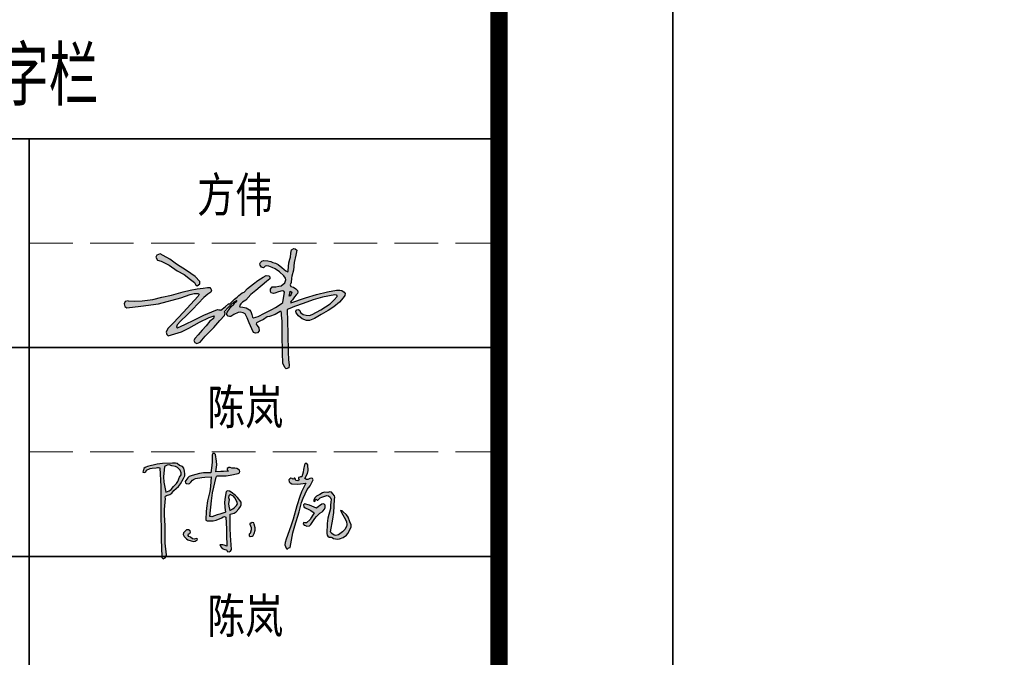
# Model space of a CAD drawing. Extents: x 1109697 to 1467097, y -139975 to 53891.
# Tile 140 of 256: x 1274142 to 1279801, y -120853 to -117189. Entities that reach past the tile are written whole.
import ezdxf

# ---------------------------------------------------------------- set-up
doc = ezdxf.new("R2010")
doc.units = 0
doc.header["$LTSCALE"] = 1000
doc.header["$MEASUREMENT"] = 0
doc.linetypes.add('DASH', pattern=[0.35, 0.25, -0.1])
for name, color, linetype in [('A-ANNO-TEXT', 7, 'Continuous'), ('PUB_TEXT', 7, 'Continuous'), ('PUB_TITLE', 4, 'Continuous')]:
    doc.layers.add(name, color=color, linetype=linetype)
doc.layers.add('不打印线', color=254, linetype='DASH', lineweight=0, plot=False)
doc.layers.add('图框', color=4, linetype='Continuous', lineweight=35)
doc.styles.add('-黑体', font='simhei.ttf', dxfattribs={"width": 0.8})
doc.styles.get("Standard").update_dxf_attribs({"font": 'gbenor.shx', "bigfont": 'gbcbig.shx'})

# ---------------------------------------------------------------- blocks, each defined once
blk = doc.blocks.new('陈岚')
h = blk.add_hatch(color=256)
h.paths.add_polyline_path([(-3.976, 1.115), (-3.926, 1.233), (-3.919, 1.31), (-3.948, 1.435), (-3.991, 1.559), (-4.054, 1.625), (-4.177, 1.671), (-4.289, 1.741), (-4.366, 1.759), (-4.497, 1.747), (-4.936, 1.709), (-5.158, 1.666), (-5.58, 1.539), (-5.645, 1.504), (-5.677, 1.483), (-5.733, 1.435), (-5.745, 1.368), (-5.75, 1.335), (-5.761, 1.268), (-5.692, 1.257), (-5.632, 1.297), (-5.615, 1.365), (-5.457, 1.448), (-5.368, 1.477), (-5.191, 1.504), (-5.132, 1.517), (-5.098, 1.517), (-5.039, 1.504), (-4.944, 0.696), (-4.909, 0.289), (-4.865, -0.524), (-4.806, -1.258), (-4.774, -1.625), (-4.705, -2.358), (-4.696, -2.405), (-4.677, -2.431), (-4.636, -2.455), (-4.56, -2.411), (-4.525, -2.361), (-4.511, -2.274), (-4.592, -1.773), (-4.617, -1.518), (-4.636, -1.01), (-4.7, -0.536), (-4.714, -0.294), (-4.705, 0.185), (-4.718, 0.24), (-4.708, 0.281), (-4.67, 0.324), (-4.522, 0.374), (-4.447, 0.431), (-4.358, 0.56), (-4.165, 0.748), (-4.083, 0.868)])
h.paths.add_polyline_path([(-4.848, 1.127), (-4.837, 1.574), (-4.728, 1.649), (-4.639, 1.664), (-4.511, 1.629), (-4.35, 1.61), (-4.263, 1.571), (-4.143, 1.463), (-4.09, 1.352), (-4.09, 1.267), (-4.143, 1.157), (-4.205, 0.968), (-4.259, 0.874), (-4.393, 0.726), (-4.486, 0.589), (-4.56, 0.528), (-4.712, 0.462), (-4.822, 0.896)], flags=16)
h.paths.add_polyline_path([(-2.535, 1.294), (-2.511, 1.314), (-2.469, 1.324), (-2.114, 1.348), (-1.935, 1.379), (-1.593, 1.477), (-1.541, 1.508), (-1.524, 1.569), (-1.552, 1.622), (-1.671, 1.689), (-1.749, 1.707), (-1.885, 1.699), (-1.966, 1.724), (-2.025, 1.714), (-2.093, 1.664), (-2.081, 1.611), (-2.065, 1.583), (-2.024, 1.546), (-2.246, 1.523), (-2.357, 1.512), (-2.58, 1.49), (-2.557, 1.793), (-2.569, 1.951), (-2.635, 2.248), (-2.684, 2.285), (-2.751, 2.276), (-2.788, 2.227), (-2.769, 1.911), (-2.769, 1.751), (-2.788, 1.435), (-3.119, 1.408), (-3.286, 1.373), (-3.601, 1.268), (-3.728, 1.211), (-3.79, 1.154), (-3.858, 1.032), (-3.885, 0.982), (-3.871, 0.924), (-3.823, 0.893), (-3.741, 0.891), (-3.689, 0.914), (-3.635, 0.976), (-3.571, 1.054), (-3.532, 1.088), (-3.448, 1.143), (-3.175, 1.2), (-3.037, 1.223), (-2.76, 1.254), (-2.766, 0.83), (-2.786, 0.617), (-2.858, 0.199), (-2.884, -0.123), (-2.889, -0.285), (-2.885, -0.607), (-2.879, -0.646), (-2.855, -0.67), (-2.816, -0.677), (-2.557, -0.658), (-2.422, -0.62), (-2.191, -0.503), (-2.139, -0.451), (-2.078, -0.439), (-2.01, -0.468), (-1.956, -0.974), (-1.931, -1.226), (-1.885, -1.732), (-2.008, -1.695), (-2.076, -1.686), (-2.205, -1.691), (-2.138, -1.794), (-2.082, -1.84), (-1.968, -1.885), (-1.916, -1.891), (-1.885, -1.91), (-1.857, -1.955), (-1.777, -1.964), (-1.717, -1.934), (-1.677, -1.864), (-1.764, -1.248), (-1.795, -0.937), (-1.83, -0.315), (-1.664, -0.264), (-1.58, -0.204), (-1.475, -0.065), (-1.402, 0.039), (-1.38, 0.113), (-1.385, 0.24), (-1.554, 0.423), (-1.651, 0.505), (-1.857, 0.643), (-1.932, 0.686), (-1.993, 0.69), (-2.073, 0.657), (-2.11, 0.326), (-2.108, 0.154), (-2.066, -0.177), (-2.041, -0.199), (-2.044, -0.242), (-2.073, -0.26), (-2.292, -0.349), (-2.402, -0.393), (-2.621, -0.482), (-2.66, -0.482), (-2.68, -0.482), (-2.719, -0.482), (-2.692, 0.215), (-2.659, 0.565), (-2.552, 1.254)])
h.paths.add_polyline_path([(-1.941, 0.469), (-1.885, 0.532), (-1.743, 0.469), (-1.674, 0.408), (-1.593, 0.275), (-1.552, 0.205), (-1.548, 0.148), (-1.579, 0.073), (-1.677, -0.035), (-1.735, -0.084), (-1.857, -0.163), (-1.919, 0.023), (-1.932, 0.129), (-1.913, 0.324), (-1.95, 0.399)], flags=16)
h.paths.add_polyline_path([(-3.594, -1.302), (-3.537, -1.275), (-3.514, -1.213), (-3.538, -1.156), (-3.618, -1.115), (-3.694, -1.124), (-3.761, -1.184), (-3.823, -1.259), (-3.83, -1.342), (-3.781, -1.427), (-3.674, -1.52), (-3.606, -1.557), (-3.469, -1.594), (-3.363, -1.615), (-3.29, -1.598), (-3.205, -1.531), (-3.196, -1.51), (-3.21, -1.486), (-3.233, -1.482), (-3.342, -1.511), (-3.418, -1.498), (-3.51, -1.434), (-3.571, -1.418), (-3.606, -1.363)], flags=17)
h.paths.add_polyline_path([(-0.696, -0.847), (-0.753, -0.691), (-0.773, -0.641), (-0.846, -0.625), (-0.885, -0.663), (-0.913, -0.652), (-0.946, -0.674), (-0.947, -0.704), (-0.883, -0.854), (-0.872, -0.947), (-0.899, -1.107), (-0.941, -1.144), (-0.937, -1.214), (-0.892, -1.246), (-0.81, -1.223), (-0.766, -1.185), (-0.732, -1.107), (-0.691, -0.946)])
h.paths.add_polyline_path([(1.706, 1.407), (1.664, 1.458), (1.608, 1.473), (1.546, 1.449), (1.473, 1.41), (1.414, 1.408), (1.338, 1.442), (1.432, 1.67), (1.451, 1.808), (1.421, 2.053), (1.383, 2.097), (1.309, 2.094), (1.275, 2.046), (1.254, 1.828), (1.239, 1.72), (1.199, 1.504), (1.141, 1.498), (1.112, 1.489), (1.06, 1.463), (1.06, 1.422), (1.067, 1.4), (1.088, 1.365), (1.028, 1.325), (0.964, 1.328), (0.907, 1.372), (0.92, 1.398), (0.901, 1.433), (0.872, 1.435), (0.859, 1.4), (0.813, 1.386), (0.782, 1.407), (0.721, 1.417), (0.672, 1.393), (0.643, 1.338), (0.663, 1.255), (0.704, 1.209), (0.782, 1.178), (1.028, 1.18), (1.153, 1.194), (1.393, 1.247), (1.226, 0.851), (1.158, 0.644), (1.053, 0.226), (0.931, -0.374), (0.858, -0.672), (0.685, -1.26), (0.643, -1.41), (0.648, -1.504), (0.706, -1.649), (0.722, -1.669), (0.732, -1.678), (0.754, -1.691), (0.799, -1.65), (0.825, -1.633), (0.879, -1.607), (0.96, -0.968), (1.021, -0.649), (1.178, -0.024), (1.253, 0.381), (1.313, 0.582), (1.47, 0.963), (1.58, 1.131), (1.628, 1.222)])
h.paths.add_polyline_path([(2.216, 0.069), (2.283, 0.157), (2.298, 0.228), (2.301, 0.265), (2.296, 0.337), (2.247, 0.376), (2.205, 0.386), (2.144, 0.372), (2.055, 0.292), (2.01, 0.251), (1.921, 0.171), (1.717, 0.254), (1.61, 0.286), (1.393, 0.33), (1.348, 0.281), (1.362, 0.196), (1.421, 0.164), (1.595, 0.099), (1.679, 0.058), (1.838, -0.038), (1.738, -0.234), (1.675, -0.328), (1.532, -0.496), (1.477, -0.494), (1.449, -0.491), (1.393, -0.482), (1.384, -0.547), (1.426, -0.604), (1.491, -0.614), (1.516, -0.623), (1.528, -0.627), (1.553, -0.635), (1.664, -0.607), (1.725, -0.557), (1.775, -0.454), (1.88, -0.274), (1.944, -0.188), (2.088, -0.038), (2.176, 0.029)])
h.paths.add_polyline_path([(2.602, 0.844), (2.54, 0.912), (2.466, 0.93), (2.38, 0.9), (2.23, 0.897), (2.147, 0.869), (2.026, 0.782), (1.898, 0.701), (1.84, 0.638), (1.769, 0.504), (1.783, 0.474), (1.828, 0.466), (1.852, 0.49), (1.841, 0.524), (1.872, 0.563), (1.907, 0.56), (1.911, 0.538), (1.935, 0.523), (1.956, 0.532), (2.054, 0.636), (2.12, 0.679), (2.255, 0.726), (2.346, 0.761), (2.416, 0.753), (2.498, 0.699), (2.505, 0.668), (2.513, 0.653), (2.533, 0.629), (2.533, 0.457), (2.533, 0.371), (2.533, 0.199), (2.446, -0.233), (2.429, -0.459), (2.449, -0.899), (2.463, -0.973), (2.494, -1.015), (2.56, -1.052), (2.641, -1.054), (2.685, -1.066), (2.755, -1.107), (2.924, -1.123), (3.021, -1.103), (3.172, -1.024), (3.309, -0.916), (3.368, -0.838), (3.436, -0.677), (3.488, -0.548), (3.485, -0.453), (3.422, -0.329), (3.336, -0.129), (3.261, -0.032), (3.088, 0.101), (3.049, 0.128), (3.024, 0.137), (2.977, 0.143), (3.094, -0.046), (3.153, -0.14), (3.269, -0.329), (3.295, -0.464), (3.285, -0.546), (3.227, -0.67), (3.13, -0.78), (3.076, -0.832), (2.963, -0.927), (2.848, -0.963), (2.765, -0.951), (2.665, -0.885), (2.639, -0.858), (2.627, -0.844), (2.602, -0.816), (2.672, -0.252), (2.69, 0.033), (2.692, 0.601), (2.702, 0.705), (2.677, 0.772)])
for p, q in [((-2.751, 2.276), (-2.788, 2.227)), ((-2.788, 2.227), (-2.769, 1.911)), ((-2.684, 2.285), (-2.751, 2.276)), ((-2.635, 2.248), (-2.684, 2.285)), ((-2.569, 1.951), (-2.635, 2.248)), ((-4.497, 1.747), (-4.936, 1.709)), ((-4.366, 1.759), (-4.497, 1.747)), ((-4.289, 1.741), (-4.366, 1.759)), ((-4.177, 1.671), (-4.289, 1.741)), ((-2.769, 1.751), (-2.788, 1.435)), ((-2.769, 1.911), (-2.769, 1.751)), ((-2.58, 1.49), (-2.557, 1.793)), ((-2.557, 1.793), (-2.569, 1.951)), ((1.254, 1.828), (1.239, 1.72)), ((1.275, 2.046), (1.254, 1.828)), ((1.309, 2.094), (1.275, 2.046)), ((1.383, 2.097), (1.309, 2.094)), ((1.421, 2.053), (1.383, 2.097)), ((1.451, 1.808), (1.421, 2.053)), ((1.432, 1.67), (1.451, 1.808)), ((-5.75, 1.335), (-5.761, 1.268)), ((-5.745, 1.368), (-5.75, 1.335)), ((-5.733, 1.435), (-5.745, 1.368)), ((-5.677, 1.483), (-5.733, 1.435)), ((-5.692, 1.257), (-5.632, 1.297)), ((-5.645, 1.504), (-5.677, 1.483)), ((-5.58, 1.539), (-5.645, 1.504)), ((-5.632, 1.297), (-5.615, 1.365)), ((-5.615, 1.365), (-5.457, 1.448)), ((-5.158, 1.666), (-5.58, 1.539)), ((-5.457, 1.448), (-5.368, 1.477)), ((-5.368, 1.477), (-5.191, 1.504)), ((-5.191, 1.504), (-5.132, 1.517)), ((-4.936, 1.709), (-5.158, 1.666)), ((-5.132, 1.517), (-5.098, 1.517)), ((-5.098, 1.517), (-5.039, 1.504)), ((-5.039, 1.504), (-4.944, 0.696)), ((-4.837, 1.574), (-4.848, 1.127)), ((-4.728, 1.649), (-4.837, 1.574)), ((-4.639, 1.664), (-4.728, 1.649)), ((-4.511, 1.629), (-4.639, 1.664)), ((-4.35, 1.61), (-4.511, 1.629)), ((-4.263, 1.571), (-4.35, 1.61)), ((-4.143, 1.463), (-4.263, 1.571)), ((-4.054, 1.625), (-4.177, 1.671)), ((-4.09, 1.352), (-4.143, 1.463)), ((-4.09, 1.267), (-4.09, 1.352)), ((-3.991, 1.559), (-4.054, 1.625)), ((-3.948, 1.435), (-3.991, 1.559)), ((-3.919, 1.31), (-3.948, 1.435)), ((-3.926, 1.233), (-3.919, 1.31)), ((-3.286, 1.373), (-3.601, 1.268)), ((-3.119, 1.408), (-3.286, 1.373)), ((-2.788, 1.435), (-3.119, 1.408)), ((-2.357, 1.512), (-2.58, 1.49)), ((-2.552, 1.254), (-2.535, 1.294)), ((-2.535, 1.294), (-2.511, 1.314)), ((-2.511, 1.314), (-2.469, 1.324)), ((-2.469, 1.324), (-2.114, 1.348)), ((-2.246, 1.523), (-2.357, 1.512)), ((-2.024, 1.546), (-2.246, 1.523)), ((-2.114, 1.348), (-1.935, 1.379)), ((-2.025, 1.714), (-2.093, 1.664)), ((-2.093, 1.664), (-2.081, 1.611)), ((-2.081, 1.611), (-2.065, 1.583)), ((-2.065, 1.583), (-2.024, 1.546)), ((-1.966, 1.724), (-2.025, 1.714)), ((-1.885, 1.699), (-1.966, 1.724)), ((-1.935, 1.379), (-1.593, 1.477)), ((-1.749, 1.707), (-1.885, 1.699)), ((-1.671, 1.689), (-1.749, 1.707)), ((-1.552, 1.622), (-1.671, 1.689)), ((-1.593, 1.477), (-1.541, 1.508)), ((-1.524, 1.569), (-1.552, 1.622)), ((-1.541, 1.508), (-1.524, 1.569)), ((0.672, 1.393), (0.643, 1.338)), ((0.643, 1.338), (0.663, 1.255)), ((0.721, 1.417), (0.672, 1.393)), ((0.782, 1.407), (0.721, 1.417)), ((0.813, 1.386), (0.782, 1.407)), ((0.859, 1.4), (0.813, 1.386)), ((0.872, 1.435), (0.859, 1.4)), ((0.901, 1.433), (0.872, 1.435)), ((0.92, 1.398), (0.901, 1.433)), ((0.907, 1.372), (0.92, 1.398)), ((0.964, 1.328), (0.907, 1.372)), ((1.028, 1.325), (0.964, 1.328)), ((1.088, 1.365), (1.028, 1.325)), ((1.112, 1.489), (1.06, 1.463)), ((1.06, 1.463), (1.06, 1.422)), ((1.06, 1.422), (1.067, 1.4)), ((1.067, 1.4), (1.088, 1.365)), ((1.141, 1.498), (1.112, 1.489)), ((1.199, 1.504), (1.141, 1.498)), ((1.239, 1.72), (1.199, 1.504)), ((1.338, 1.442), (1.432, 1.67)), ((1.414, 1.408), (1.338, 1.442)), ((1.473, 1.41), (1.414, 1.408)), ((1.546, 1.449), (1.473, 1.41)), ((1.608, 1.473), (1.546, 1.449)), ((1.664, 1.458), (1.608, 1.473)), ((1.628, 1.222), (1.706, 1.407)), ((1.706, 1.407), (1.664, 1.458)), ((-5.761, 1.268), (-5.692, 1.257)), ((-4.848, 1.127), (-4.822, 0.896)), ((-4.822, 0.896), (-4.712, 0.462)), ((-4.393, 0.726), (-4.259, 0.874)), ((-4.259, 0.874), (-4.205, 0.968)), ((-4.205, 0.968), (-4.143, 1.157)), ((-4.165, 0.748), (-4.083, 0.868)), ((-4.143, 1.157), (-4.09, 1.267)), ((-4.083, 0.868), (-3.976, 1.115)), ((-3.976, 1.115), (-3.926, 1.233)), ((-3.858, 1.032), (-3.885, 0.982)), ((-3.885, 0.982), (-3.871, 0.924)), ((-3.871, 0.924), (-3.823, 0.893)), ((-3.79, 1.154), (-3.858, 1.032)), ((-3.823, 0.893), (-3.741, 0.891)), ((-3.728, 1.211), (-3.79, 1.154)), ((-3.741, 0.891), (-3.689, 0.914)), ((-3.601, 1.268), (-3.728, 1.211)), ((-3.689, 0.914), (-3.635, 0.976)), ((-3.635, 0.976), (-3.571, 1.054)), ((-3.571, 1.054), (-3.532, 1.088)), ((-3.532, 1.088), (-3.448, 1.143)), ((-3.448, 1.143), (-3.175, 1.2)), ((-3.175, 1.2), (-3.037, 1.223)), ((-3.037, 1.223), (-2.76, 1.254)), ((-2.76, 1.254), (-2.766, 0.83)), ((-2.659, 0.565), (-2.552, 1.254)), ((0.663, 1.255), (0.704, 1.209)), ((0.704, 1.209), (0.782, 1.178)), ((0.782, 1.178), (1.028, 1.18)), ((1.028, 1.18), (1.153, 1.194)), ((1.153, 1.194), (1.393, 1.247)), ((1.393, 1.247), (1.226, 0.851)), ((1.313, 0.582), (1.47, 0.963)), ((1.47, 0.963), (1.58, 1.131)), ((1.58, 1.131), (1.628, 1.222)), ((2.147, 0.869), (2.026, 0.782)), ((2.23, 0.897), (2.147, 0.869)), ((2.38, 0.9), (2.23, 0.897)), ((2.466, 0.93), (2.38, 0.9)), ((2.54, 0.912), (2.466, 0.93)), ((2.602, 0.844), (2.54, 0.912)), ((-4.944, 0.696), (-4.909, 0.289)), ((-4.712, 0.462), (-4.56, 0.528)), ((-4.56, 0.528), (-4.486, 0.589)), ((-4.486, 0.589), (-4.393, 0.726)), ((-4.447, 0.431), (-4.358, 0.56)), ((-4.358, 0.56), (-4.165, 0.748)), ((-2.786, 0.617), (-2.858, 0.199)), ((-2.766, 0.83), (-2.786, 0.617)), ((-2.692, 0.215), (-2.659, 0.565)), ((-2.073, 0.657), (-2.11, 0.326)), ((-1.993, 0.69), (-2.073, 0.657)), ((-1.932, 0.686), (-1.993, 0.69)), ((-1.941, 0.469), (-1.95, 0.399)), ((-1.885, 0.532), (-1.941, 0.469)), ((-1.857, 0.643), (-1.932, 0.686)), ((-1.743, 0.469), (-1.885, 0.532)), ((-1.651, 0.505), (-1.857, 0.643)), ((-1.674, 0.408), (-1.743, 0.469)), ((-1.554, 0.423), (-1.651, 0.505)), ((1.158, 0.644), (1.053, 0.226)), ((1.226, 0.851), (1.158, 0.644)), ((1.253, 0.381), (1.313, 0.582)), ((1.84, 0.638), (1.769, 0.504)), ((1.769, 0.504), (1.783, 0.474)), ((1.783, 0.474), (1.828, 0.466)), ((1.828, 0.466), (1.852, 0.49)), ((1.898, 0.701), (1.84, 0.638)), ((1.841, 0.524), (1.872, 0.563)), ((1.852, 0.49), (1.841, 0.524)), ((1.872, 0.563), (1.907, 0.56)), ((2.026, 0.782), (1.898, 0.701)), ((1.907, 0.56), (1.911, 0.538)), ((1.911, 0.538), (1.935, 0.523)), ((1.935, 0.523), (1.956, 0.532)), ((1.956, 0.532), (2.054, 0.636)), ((2.054, 0.636), (2.12, 0.679)), ((2.12, 0.679), (2.255, 0.726)), ((2.255, 0.726), (2.346, 0.761)), ((2.346, 0.761), (2.416, 0.753)), ((2.416, 0.753), (2.498, 0.699)), ((2.498, 0.699), (2.505, 0.668)), ((2.505, 0.668), (2.513, 0.653)), ((2.513, 0.653), (2.533, 0.629)), ((2.533, 0.629), (2.533, 0.457)), ((2.533, 0.457), (2.533, 0.371)), ((2.677, 0.772), (2.602, 0.844)), ((2.702, 0.705), (2.677, 0.772)), ((2.69, 0.033), (2.692, 0.601)), ((2.692, 0.601), (2.702, 0.705)), ((-4.909, 0.289), (-4.865, -0.524)), ((-4.718, 0.24), (-4.708, 0.281)), ((-4.705, 0.185), (-4.718, 0.24)), ((-4.714, -0.294), (-4.705, 0.185)), ((-4.708, 0.281), (-4.67, 0.324)), ((-4.67, 0.324), (-4.522, 0.374)), ((-4.522, 0.374), (-4.447, 0.431)), ((-2.858, 0.199), (-2.884, -0.123)), ((-2.719, -0.482), (-2.692, 0.215)), ((-2.11, 0.326), (-2.108, 0.154)), ((-2.108, 0.154), (-2.066, -0.177)), ((-1.95, 0.399), (-1.913, 0.324)), ((-1.913, 0.324), (-1.932, 0.129)), ((-1.932, 0.129), (-1.919, 0.023)), ((-1.919, 0.023), (-1.857, -0.163)), ((-1.677, -0.035), (-1.579, 0.073)), ((-1.593, 0.275), (-1.674, 0.408)), ((-1.552, 0.205), (-1.593, 0.275)), ((-1.579, 0.073), (-1.548, 0.148)), ((-1.385, 0.24), (-1.554, 0.423)), ((-1.548, 0.148), (-1.552, 0.205)), ((-1.475, -0.065), (-1.402, 0.039)), ((-1.402, 0.039), (-1.38, 0.113)), ((-1.38, 0.113), (-1.385, 0.24)), ((1.053, 0.226), (0.931, -0.374)), ((1.178, -0.024), (1.253, 0.381)), ((1.393, 0.33), (1.348, 0.281)), ((1.348, 0.281), (1.362, 0.196)), ((1.362, 0.196), (1.421, 0.164)), ((1.61, 0.286), (1.393, 0.33)), ((1.421, 0.164), (1.595, 0.099)), ((1.595, 0.099), (1.679, 0.058)), ((1.717, 0.254), (1.61, 0.286)), ((1.679, 0.058), (1.838, -0.038)), ((1.921, 0.171), (1.717, 0.254)), ((2.01, 0.251), (1.921, 0.171)), ((2.055, 0.292), (2.01, 0.251)), ((2.144, 0.372), (2.055, 0.292)), ((2.088, -0.038), (2.176, 0.029)), ((2.205, 0.386), (2.144, 0.372)), ((2.176, 0.029), (2.216, 0.069)), ((2.247, 0.376), (2.205, 0.386)), ((2.216, 0.069), (2.283, 0.157)), ((2.296, 0.337), (2.247, 0.376)), ((2.283, 0.157), (2.298, 0.228)), ((2.301, 0.265), (2.296, 0.337)), ((2.298, 0.228), (2.301, 0.265)), ((2.533, 0.199), (2.446, -0.233)), ((2.533, 0.371), (2.533, 0.199)), ((2.672, -0.252), (2.69, 0.033)), ((3.024, 0.137), (2.977, 0.143)), ((2.977, 0.143), (3.094, -0.046)), ((3.049, 0.128), (3.024, 0.137)), ((3.088, 0.101), (3.049, 0.128)), ((3.261, -0.032), (3.088, 0.101)), ((-4.7, -0.536), (-4.714, -0.294)), ((-2.884, -0.123), (-2.889, -0.285)), ((-2.889, -0.285), (-2.885, -0.607)), ((-2.402, -0.393), (-2.621, -0.482)), ((-2.292, -0.349), (-2.402, -0.393)), ((-2.073, -0.26), (-2.292, -0.349)), ((-2.044, -0.242), (-2.073, -0.26)), ((-2.066, -0.177), (-2.041, -0.199)), ((-2.041, -0.199), (-2.044, -0.242)), ((-1.857, -0.163), (-1.735, -0.084)), ((-1.83, -0.315), (-1.664, -0.264)), ((-1.795, -0.937), (-1.83, -0.315)), ((-1.735, -0.084), (-1.677, -0.035)), ((-1.664, -0.264), (-1.58, -0.204)), ((-1.58, -0.204), (-1.475, -0.065)), ((0.931, -0.374), (0.858, -0.672)), ((1.021, -0.649), (1.178, -0.024)), ((1.675, -0.328), (1.532, -0.496)), ((1.738, -0.234), (1.675, -0.328)), ((1.838, -0.038), (1.738, -0.234)), ((1.775, -0.454), (1.88, -0.274)), ((1.88, -0.274), (1.944, -0.188)), ((1.944, -0.188), (2.088, -0.038)), ((2.446, -0.233), (2.429, -0.459)), ((2.602, -0.816), (2.672, -0.252)), ((3.094, -0.046), (3.153, -0.14)), ((3.153, -0.14), (3.269, -0.329)), ((3.336, -0.129), (3.261, -0.032)), ((3.269, -0.329), (3.295, -0.464)), ((3.422, -0.329), (3.336, -0.129)), ((3.485, -0.453), (3.422, -0.329)), ((-4.865, -0.524), (-4.806, -1.258)), ((-4.636, -1.01), (-4.7, -0.536)), ((-2.885, -0.607), (-2.879, -0.646)), ((-2.879, -0.646), (-2.855, -0.67)), ((-2.855, -0.67), (-2.816, -0.677)), ((-2.816, -0.677), (-2.557, -0.658)), ((-2.68, -0.482), (-2.719, -0.482)), ((-2.66, -0.482), (-2.68, -0.482)), ((-2.621, -0.482), (-2.66, -0.482)), ((-2.557, -0.658), (-2.422, -0.62)), ((-2.422, -0.62), (-2.191, -0.503)), ((-2.191, -0.503), (-2.139, -0.451)), ((-2.139, -0.451), (-2.078, -0.439)), ((-2.078, -0.439), (-2.01, -0.468)), ((-2.01, -0.468), (-1.956, -0.974)), ((-0.946, -0.674), (-0.947, -0.704)), ((-0.947, -0.704), (-0.883, -0.854)), ((-0.913, -0.652), (-0.946, -0.674)), ((-0.885, -0.663), (-0.913, -0.652)), ((-0.846, -0.625), (-0.885, -0.663)), ((-0.883, -0.854), (-0.872, -0.947)), ((-0.773, -0.641), (-0.846, -0.625)), ((-0.753, -0.691), (-0.773, -0.641)), ((-0.696, -0.847), (-0.753, -0.691)), ((-0.691, -0.946), (-0.696, -0.847)), ((0.858, -0.672), (0.685, -1.26)), ((0.96, -0.968), (1.021, -0.649)), ((1.393, -0.482), (1.384, -0.547)), ((1.384, -0.547), (1.426, -0.604)), ((1.449, -0.491), (1.393, -0.482)), ((1.426, -0.604), (1.491, -0.614)), ((1.477, -0.494), (1.449, -0.491)), ((1.532, -0.496), (1.477, -0.494)), ((1.491, -0.614), (1.516, -0.623)), ((1.516, -0.623), (1.528, -0.627)), ((1.528, -0.627), (1.553, -0.635)), ((1.553, -0.635), (1.664, -0.607)), ((1.664, -0.607), (1.725, -0.557)), ((1.725, -0.557), (1.775, -0.454)), ((2.429, -0.459), (2.449, -0.899)), ((2.627, -0.844), (2.602, -0.816)), ((2.639, -0.858), (2.627, -0.844)), ((2.665, -0.885), (2.639, -0.858)), ((3.076, -0.832), (2.963, -0.927)), ((3.13, -0.78), (3.076, -0.832)), ((3.227, -0.67), (3.13, -0.78)), ((3.285, -0.546), (3.227, -0.67)), ((3.295, -0.464), (3.285, -0.546)), ((3.309, -0.916), (3.368, -0.838)), ((3.368, -0.838), (3.436, -0.677)), ((3.436, -0.677), (3.488, -0.548)), ((3.488, -0.548), (3.485, -0.453)), ((-4.806, -1.258), (-4.774, -1.625)), ((-4.617, -1.518), (-4.636, -1.01)), ((-3.823, -1.259), (-3.83, -1.342)), ((-3.761, -1.184), (-3.823, -1.259)), ((-3.694, -1.124), (-3.761, -1.184)), ((-3.618, -1.115), (-3.694, -1.124)), ((-3.538, -1.156), (-3.618, -1.115)), ((-3.594, -1.302), (-3.537, -1.275)), ((-3.514, -1.213), (-3.538, -1.156)), ((-3.537, -1.275), (-3.514, -1.213)), ((-1.956, -0.974), (-1.931, -1.226)), ((-1.931, -1.226), (-1.885, -1.732)), ((-1.764, -1.248), (-1.795, -0.937)), ((-1.677, -1.864), (-1.764, -1.248)), ((-0.899, -1.107), (-0.941, -1.144)), ((-0.941, -1.144), (-0.937, -1.214)), ((-0.937, -1.214), (-0.892, -1.246)), ((-0.872, -0.947), (-0.899, -1.107)), ((-0.892, -1.246), (-0.81, -1.223)), ((-0.81, -1.223), (-0.766, -1.185)), ((-0.766, -1.185), (-0.732, -1.107)), ((-0.732, -1.107), (-0.691, -0.946)), ((0.685, -1.26), (0.643, -1.41)), ((0.879, -1.607), (0.96, -0.968)), ((2.449, -0.899), (2.463, -0.973)), ((2.463, -0.973), (2.494, -1.015)), ((2.494, -1.015), (2.56, -1.052)), ((2.56, -1.052), (2.641, -1.054)), ((2.641, -1.054), (2.685, -1.066)), ((2.765, -0.951), (2.665, -0.885)), ((2.685, -1.066), (2.755, -1.107)), ((2.755, -1.107), (2.924, -1.123)), ((2.848, -0.963), (2.765, -0.951)), ((2.963, -0.927), (2.848, -0.963)), ((2.924, -1.123), (3.021, -1.103)), ((3.021, -1.103), (3.172, -1.024)), ((3.172, -1.024), (3.309, -0.916)), ((-4.774, -1.625), (-4.705, -2.358)), ((-4.592, -1.773), (-4.617, -1.518)), ((-3.83, -1.342), (-3.781, -1.427)), ((-3.781, -1.427), (-3.674, -1.52)), ((-3.674, -1.52), (-3.606, -1.557)), ((-3.606, -1.363), (-3.594, -1.302)), ((-3.571, -1.418), (-3.606, -1.363)), ((-3.606, -1.557), (-3.469, -1.594)), ((-3.51, -1.434), (-3.571, -1.418)), ((-3.418, -1.498), (-3.51, -1.434)), ((-3.469, -1.594), (-3.363, -1.615)), ((-3.342, -1.511), (-3.418, -1.498)), ((-3.363, -1.615), (-3.29, -1.598)), ((-3.233, -1.482), (-3.342, -1.511)), ((-3.29, -1.598), (-3.205, -1.531)), ((-3.21, -1.486), (-3.233, -1.482)), ((-3.196, -1.51), (-3.21, -1.486)), ((-3.205, -1.531), (-3.196, -1.51)), ((-2.076, -1.686), (-2.205, -1.691)), ((-2.205, -1.691), (-2.138, -1.794)), ((-2.008, -1.695), (-2.076, -1.686)), ((-1.885, -1.732), (-2.008, -1.695)), ((0.643, -1.41), (0.648, -1.504)), ((0.648, -1.504), (0.706, -1.649)), ((0.706, -1.649), (0.722, -1.669)), ((0.722, -1.669), (0.732, -1.678)), ((0.732, -1.678), (0.754, -1.691)), ((0.754, -1.691), (0.799, -1.65)), ((0.799, -1.65), (0.825, -1.633)), ((0.825, -1.633), (0.879, -1.607)), ((-4.511, -2.274), (-4.592, -1.773)), ((-2.138, -1.794), (-2.082, -1.84)), ((-2.082, -1.84), (-1.968, -1.885)), ((-1.968, -1.885), (-1.916, -1.891)), ((-1.916, -1.891), (-1.885, -1.91)), ((-1.885, -1.91), (-1.857, -1.955)), ((-1.857, -1.955), (-1.777, -1.964)), ((-1.777, -1.964), (-1.717, -1.934)), ((-1.717, -1.934), (-1.677, -1.864)), ((-4.705, -2.358), (-4.696, -2.405)), ((-4.696, -2.405), (-4.677, -2.431)), ((-4.677, -2.431), (-4.636, -2.455)), ((-4.636, -2.455), (-4.56, -2.411)), ((-4.56, -2.411), (-4.525, -2.361)), ((-4.525, -2.361), (-4.511, -2.274))]:
    blk.add_line(p, q)
blk = doc.blocks.new('A$C3A5648CE')
h = blk.add_hatch(color=256)
h.paths.add_polyline_path([(2173, 1518), (2137, 1531), (2106, 1542), (2064, 1554), (2004, 1559), (1979, 1548), (1957, 1529), (1950, 1510), (1954, 1489), (1974, 1463), (1986, 1457), (2003, 1455), (2024, 1478), (2050, 1484), (2080, 1476), (2127, 1459), (2172, 1438), (2232, 1396), (2293, 1337), (2318, 1303), (2321, 1283), (2310, 1237), (2258, 1194), (2223, 1188), (2180, 1178), (2165, 1180), (2129, 1180), (2104, 1146), (2104, 1112), (2113, 1094), (2145, 1086), (2166, 1088), (2218, 1107), (2269, 1124), (2295, 1119), (2302, 1103), (2278, 957), (2258, 937), (2176, 885), (2120, 856), (2018, 800), (1927, 754), (1859, 737), (1846, 745), (1836, 785), (1820, 825), (1802, 850), (1751, 880), (1706, 889), (1663, 894), (1655, 908), (1676, 935), (1700, 958), (1750, 987), (1818, 1071), (1890, 1128), (2047, 1256), (2093, 1295), (2093, 1324), (2079, 1338), (2041, 1342), (1996, 1319), (1919, 1273), (1858, 1224), (1774, 1155), (1723, 1102), (1696, 1095), (1646, 1056), (1622, 1030), (1585, 1003), (1540, 955), (1520, 935), (1499, 936), (1455, 899), (1410, 858), (1390, 847), (1375, 848), (1360, 852), (1341, 855), (1258, 819), (1143, 774), (1010, 704), (874, 639), (765, 591), (752, 602), (762, 635), (811, 688), (907, 779), (980, 854), (1062, 939), (1144, 1025), (1204, 1076), (1247, 1103), (1256, 1130), (1247, 1152), (1231, 1170), (1199, 1169), (1135, 1163), (1047, 1149), (948, 1131), (846, 1108), (682, 1059), (541, 1032), (414, 1000), (261, 979), (148, 975), (58, 980), (16, 968), (0, 938), (11, 896), (38, 880), (240, 900), (493, 938), (816, 1024), (950, 1071), (1005, 1085), (1061, 1086), (1077, 1075), (1063, 1048), (849, 810), (708, 665), (633, 584), (610, 544), (605, 528), (614, 493), (633, 475), (823, 535), (929, 588), (1084, 673), (1223, 738), (1265, 756), (1294, 763), (1285, 727), (1232, 685), (1178, 619), (1120, 559), (1065, 492), (1019, 444), (1002, 409), (1017, 379), (1044, 368), (1091, 387), (1162, 470), (1288, 596), (1377, 695), (1441, 767), (1450, 807), (1436, 820), (1497, 887), (1535, 920), (1581, 963), (1611, 981), (1621, 984), (1618, 972), (1598, 961), (1576, 930), (1538, 898), (1513, 862), (1478, 818), (1471, 787), (1493, 760), (1515, 754), (1535, 752), (1576, 785), (1637, 811), (1665, 818), (1710, 807), (1739, 790), (1766, 733), (1796, 664), (1835, 576), (1858, 525), (1886, 513), (1914, 518), (1940, 546), (1933, 589), (1912, 623), (1897, 645), (1901, 661), (1911, 668), (1948, 687), (2002, 712), (2055, 747), (2088, 754), (2171, 784), (2243, 824), (2258, 825), (2263, 802), (2262, 774), (2271, 685), (2271, 503), (2276, 228), (2279, 84), (2307, 20), (2330, 0), (2364, 17), (2370, 57), (2360, 135), (2359, 241), (2353, 512), (2343, 853), (2381, 867), (2447, 896), (2573, 940), (2715, 995), (2848, 1034), (3029, 1063), (3052, 1062), (3062, 1056), (3061, 1041), (3016, 993), (2959, 936), (2826, 849), (2701, 784), (2663, 767), (2614, 771), (2574, 783), (2534, 812), (2524, 838), (2507, 853), (2482, 850), (2465, 830), (2470, 806), (2505, 764), (2559, 718), (2620, 695), (2661, 695), (2737, 725), (2832, 785), (2930, 839), (3013, 895), (3092, 962), (3149, 1020), (3169, 1055), (3175, 1082), (3162, 1105), (3130, 1126), (3101, 1132), (3052, 1131), (2921, 1109), (2766, 1070), (2606, 1024), (2397, 950), (2389, 962), (2398, 976), (2417, 995), (2450, 1038), (2474, 1064), (2489, 1083), (2496, 1105), (2490, 1127), (2478, 1144), (2465, 1153), (2435, 1175), (2396, 1186), (2386, 1207), (2400, 1241), (2405, 1303), (2407, 1334), (2432, 1420), (2441, 1532), (2467, 1637), (2479, 1706), (2459, 1728), (2436, 1730), (2405, 1712), (2395, 1662), (2391, 1605), (2381, 1576), (2367, 1524), (2360, 1473), (2356, 1409), (2350, 1396), (2341, 1398), (2325, 1411), (2300, 1431), (2268, 1460), (2213, 1499)])
h.paths.add_polyline_path([(2384, 1120), (2410, 1102), (2399, 1074), (2384, 1049), (2372, 1046), (2374, 1062), (2383, 1095), (2384, 1106)], flags=16)
h.paths.add_polyline_path([(1020, 1328), (897, 1415), (753, 1506), (656, 1576), (559, 1632), (515, 1654), (468, 1635), (453, 1607), (480, 1563), (532, 1550), (646, 1491), (764, 1410), (863, 1355), (955, 1287), (1011, 1242), (1024, 1213), (1049, 1196), (1086, 1224), (1088, 1256)], flags=17)
for points in [[(58, 980), (148, 975), (261, 979), (414, 1000), (541, 1032), (682, 1059), (846, 1108), (948, 1131), (1047, 1149), (1135, 1163), (1199, 1169), (1231, 1170), (1247, 1152), (1256, 1130), (1247, 1103), (1204, 1076), (1144, 1025), (1062, 939), (980, 854), (907, 779), (811, 688), (762, 635), (752, 602), (765, 591), (874, 639), (1010, 704), (1143, 774), (1258, 819), (1341, 855), (1360, 852), (1375, 848), (1390, 847), (1410, 858), (1455, 899), (1499, 936), (1520, 935), (1540, 955), (1585, 1003), (1622, 1030), (1646, 1056), (1696, 1095), (1723, 1102), (1774, 1155), (1858, 1224), (1919, 1273), (1996, 1319), (2041, 1342), (2079, 1338), (2093, 1324), (2093, 1295), (2047, 1256), (1890, 1128), (1818, 1071), (1750, 987), (1700, 958), (1676, 935), (1655, 908), (1663, 894), (1706, 889), (1751, 880), (1802, 850), (1820, 825), (1836, 785), (1846, 745), (1859, 737), (1927, 754), (2018, 800), (2120, 856), (2176, 885), (2258, 937), (2278, 957), (2302, 1103), (2295, 1119), (2269, 1124), (2218, 1107), (2166, 1088), (2145, 1086), (2113, 1094), (2104, 1112), (2104, 1146), (2129, 1180), (2165, 1180), (2180, 1178), (2223, 1188), (2258, 1194), (2310, 1237), (2321, 1283), (2318, 1303), (2293, 1337), (2232, 1396), (2172, 1438), (2127, 1459), (2080, 1476), (2050, 1484), (2024, 1478), (2003, 1455), (1986, 1457), (1974, 1463), (1954, 1489), (1950, 1510), (1957, 1529), (1979, 1548), (2004, 1559), (2064, 1554), (2106, 1542), (2137, 1531), (2173, 1518), (2213, 1499), (2268, 1460), (2300, 1431), (2325, 1411), (2341, 1398), (2350, 1396), (2356, 1409), (2360, 1473), (2367, 1524), (2381, 1576), (2391, 1605), (2395, 1662), (2405, 1712), (2436, 1730), (2459, 1728), (2479, 1706), (2467, 1637), (2441, 1532), (2432, 1420), (2407, 1334), (2405, 1303), (2400, 1241), (2386, 1207), (2396, 1186), (2435, 1175), (2465, 1153), (2478, 1144), (2490, 1127), (2496, 1105), (2489, 1083), (2474, 1064), (2450, 1038), (2417, 995), (2398, 976), (2389, 962), (2397, 950), (2606, 1024), (2766, 1070), (2921, 1109), (3052, 1131), (3101, 1132), (3130, 1126), (3162, 1105), (3175, 1082), (3169, 1055), (3149, 1020), (3092, 962), (3013, 895), (2930, 839), (2832, 785), (2737, 725), (2661, 695), (2620, 695), (2559, 718), (2505, 764), (2470, 806), (2465, 830), (2482, 850), (2507, 853), (2524, 838), (2534, 812), (2574, 783), (2614, 771), (2663, 767), (2701, 784), (2826, 849), (2959, 936), (3016, 993), (3061, 1041), (3062, 1056), (3052, 1062), (3029, 1063), (2848, 1034), (2715, 995), (2573, 940), (2447, 896), (2381, 867), (2343, 853), (2353, 512), (2359, 241), (2360, 135), (2370, 57), (2364, 17), (2330, 0), (2307, 20), (2279, 84), (2276, 228), (2271, 503), (2271, 685), (2262, 774), (2263, 802), (2258, 825), (2243, 824), (2171, 784), (2088, 754), (2055, 747), (2002, 712), (1948, 687), (1911, 668), (1901, 661), (1897, 645), (1912, 623), (1933, 589), (1940, 546), (1914, 518), (1886, 513), (1858, 525), (1835, 576), (1796, 664), (1766, 733), (1739, 790), (1710, 807), (1665, 818), (1637, 811), (1576, 785), (1535, 752), (1515, 754), (1493, 760), (1471, 787), (1478, 818), (1513, 862), (1538, 898), (1576, 930), (1598, 961), (1618, 972), (1621, 984), (1611, 981)], [(58, 980), (16, 968), (0, 938), (11, 896), (38, 880), (240, 900), (493, 938), (816, 1024), (950, 1071), (1005, 1085), (1061, 1086), (1077, 1075), (1063, 1048), (849, 810), (708, 665), (633, 584), (610, 544), (605, 528), (614, 493), (633, 475), (823, 535), (929, 588), (1084, 673), (1223, 738), (1265, 756), (1294, 763), (1285, 727), (1232, 685), (1178, 619), (1120, 559), (1065, 492), (1019, 444), (1002, 409), (1017, 379), (1044, 368), (1091, 387), (1162, 470), (1288, 596), (1377, 695), (1441, 767), (1450, 807), (1436, 820), (1497, 887), (1535, 920), (1581, 963), (1611, 981)], [(2384, 1120), (2410, 1102), (2399, 1074), (2384, 1049), (2372, 1046), (2374, 1062), (2383, 1095), (2384, 1106), (2384, 1120)]]:
    blk.add_lwpolyline(points)
blk.add_lwpolyline([(515, 1654), (468, 1635), (453, 1607), (480, 1563), (532, 1550), (646, 1491), (764, 1410), (863, 1355), (955, 1287), (1011, 1242), (1024, 1213), (1049, 1196), (1086, 1224), (1088, 1256), (1020, 1328), (897, 1415), (753, 1506), (656, 1576), (559, 1632)], close=True)
blk = doc.blocks.new('图签01')
at = {"layer": '不打印线', "linetype": 'DASH'}
for p, q in [((1795183, 103264.5), (1797883, 103264.5)), ((1795183, 102064.5), (1797883, 102064.5))]:
    blk.add_line(p, q, dxfattribs=at)
at = {"layer": '图框', "linetype": 'Continuous'}
for p, q in [((1793883, 103864.5), (1797883, 103864.5)), ((1795183, 97864.5), (1795183, 103864.5)), ((1793883, 102664.5), (1797883, 102664.5)), ((1793883, 101464.5), (1797883, 101464.5))]:
    blk.add_line(p, q, dxfattribs=at)
at = {"xscale": 0.3999999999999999, "yscale": 0.3999999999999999, "zscale": 0.3999999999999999}
blk.add_blockref('A$C3A5648CE', (1795728.4, 102541.4), dxfattribs=at)
at = {"layer": 'A-ANNO-TEXT', "xscale": 131.2199999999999, "yscale": 131.2199999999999, "zscale": 131.2199999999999, "rotation": 356.3976698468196}
blk.add_blockref('陈岚', (1796580.4, 101734.1, 1526.9), dxfattribs=at)
at = {"layer": '图框', "style": '-黑体'}
for s, height, width, p in [('签字栏', 300, 0.7, (1794721.8, 104086.7)), ('方伟', 200, 0.8, (1796147.7, 103442.8, 1526.9)), ('陈岚', 200, 0.8, (1796205.9, 102222.2, 1526.9)), ('陈岚', 200, 0.8, (1796205.9, 101022.2, 1526.9))]:
    blk.add_text(s, height=height, dxfattribs=dict(at, width=width)).set_placement(p)

msp = doc.modelspace()

# ---------------------------------------------------------------- linework, layer by layer
at = {"layer": 'PUB_TITLE'}
for points in [[(1193797, -139975.4), (1277897, -139975.4), (1277897, -80575.4), (1193797, -80575.4)], [(1277897, -139975.4), (1361997, -139975.4), (1361997, -80575.4), (1277897, -80575.4)]]:
    msp.add_lwpolyline(points, close=True, dxfattribs=at)
at = {"layer": 'PUB_TITLE', "const_width": 100}
msp.add_lwpolyline([(1196297, -138975.4), (1276897, -138975.4), (1276897, -81575.4), (1196297, -81575.4)], close=True, dxfattribs=at)

# ---------------------------------------------------------------- block references
at = {"layer": 'PUB_TEXT'}
msp.add_blockref('图签01', (-520986, -221737.8), dxfattribs=at)

# ---------------------------------------------------------------- texts
at = {"layer": 'PUB_TEXT', "width": 0.8}
for s, p in [('的支管设置减压设施，并满足给水配件最低工作压力的要求；', (1261213.5, -119934, 0)), ('）用水器具和设备应满足节水产品的要求。50%%%以上卫生器具的用水效率等级达到', (1256068.7, -120784, 0))]:
    msp.add_text(s, height=500, dxfattribs=at).set_placement(p)

doc.saveas('drawing.dxf')
